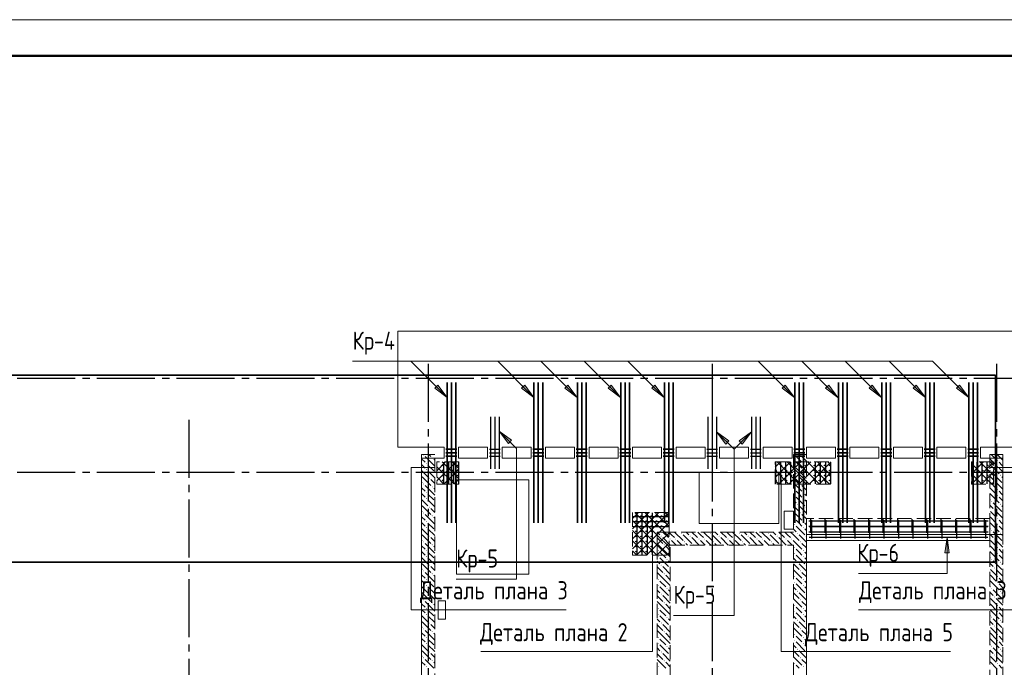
# Model space of a CAD drawing. Header units: millimetres. Extents: x 0 to 43617, y 0 to 29700.
# Tile 10 of 11: x 21594 to 35179, y 20763 to 29700. Entities that reach past the tile are written whole.
import ezdxf

# ---------------------------------------------------------------- set-up
doc = ezdxf.new("R2010")
doc.units = ezdxf.units.MM
doc.linetypes.add('______2', pattern=[270, 200, -70])
doc.linetypes.add('______5', pattern=[1100, 800, -100, 100, -100])
for name, color, linetype, lineweight, true_color in [('S1 Стержни арматуры фон', 7, '______2', 13, 0xa0a0a0), ('Вспомогательная арматура', 7, 'Continuous', 18, 0x656565), ('Поперечная арматура', 7, 'Continuous', 18, 0x5a2814), ('Поперечное армирование AW фон', 7, '______2', 13, 0xa0a0a0), ('Ребро вкладыша арматура поперечная AW', 7, 'Continuous', 18, 0x5a2814), ('Фоновоя арматура У1', 7, 'Continuous', 18, 0x656565), ('Фоновоя арматура Х1', 7, 'Continuous', 18, 0x656565)]:
    doc.layers.add(name, color=color, linetype=linetype, lineweight=lineweight, true_color=true_color)
for name, color, linetype, lineweight in [('Standard', 7, 'Continuous', 25), ('ЖБ Балка Вышележаща', 7, 'Continuous', 35), ('ЖБ Балка Нижележащая', 7, 'Continuous', 35), ('ЖБ Перекрытие верхний уровень', 7, 'Continuous', 35), ('ЖБ Стена верхний уровень', 7, 'Continuous', 35), ('Оси', 40, '______5', 18), ('Позиционная метка номер позиции', 7, 'Continuous', 13), ('Примечания', 7, 'Continuous', 25), ('Ребро вкладыша арматура S1', 7, 'Continuous', 25)]:
    doc.layers.add(name, color=color, linetype=linetype, lineweight=lineweight)
doc.styles.add('GOST 2.304-81', font='txt')

msp = doc.modelspace()

# ---------------------------------------------------------------- hatches: boundary and pattern name
at = {"layer": 'ЖБ Стена верхний уровень', "linetype": 'Continuous', "lineweight": 18, "transparency": 33554687}
for points in [[(27160, 23693), (27167, 23700), (27173, 23693), (27167, 23687)], [(27280, 23653), (27287, 23660), (27293, 23653), (27287, 23647)], [(32360, 23693), (32367, 23700), (32373, 23693), (32367, 23687)], [(27200, 23573), (27207, 23580), (27213, 23573), (27207, 23567)], [(32280, 23613), (32287, 23620), (32293, 23613), (32287, 23607)], [(32280, 23533), (32287, 23540), (32293, 23533), (32287, 23527)], [(32400, 23573), (32407, 23580), (32413, 23573), (32407, 23567)], [(35080, 23613), (35087, 23620), (35093, 23613), (35087, 23607)], [(35080, 23533), (35087, 23540), (35093, 23533), (35087, 23527)], [(27200, 23493), (27207, 23500), (27213, 23493), (27207, 23487)], [(27240, 23373), (27247, 23380), (27253, 23373), (27247, 23367)], [(32320, 23413), (32327, 23420), (32333, 23413), (32327, 23407)], [(32400, 23493), (32407, 23500), (32413, 23493), (32407, 23487)], [(32440, 23373), (32447, 23380), (32450, 23377), (32450, 23370), (32447, 23367)], [(35000, 23453), (35007, 23460), (35013, 23453), (35007, 23447)], [(35120, 23413), (35127, 23420), (35133, 23413), (35127, 23407)], [(27160, 23293), (27167, 23300), (27173, 23293), (27167, 23287)], [(27280, 23253), (27287, 23260), (27293, 23253), (27287, 23247)], [(32360, 23293), (32367, 23300), (32373, 23293), (32367, 23287)], [(35040, 23333), (35047, 23340), (35053, 23333), (35047, 23327)], [(27200, 23173), (27207, 23180), (27213, 23173), (27207, 23167)], [(27200, 23093), (27207, 23100), (27213, 23093), (27207, 23087)], [(32280, 23213), (32287, 23220), (32293, 23213), (32287, 23207)], [(32280, 23133), (32287, 23140), (32293, 23133), (32287, 23127)], [(32400, 23173), (32407, 23180), (32413, 23173), (32407, 23167)], [(32400, 23093), (32407, 23100), (32413, 23093), (32407, 23087)], [(35080, 23213), (35087, 23220), (35093, 23213), (35087, 23207)], [(35080, 23133), (35087, 23140), (35093, 23133), (35087, 23127)], [(27240, 22973), (27247, 22980), (27253, 22973), (27247, 22967)], [(32320, 23013), (32327, 23020), (32333, 23013), (32327, 23007)], [(32440, 22973), (32447, 22980), (32450, 22977), (32450, 22970), (32447, 22967)], [(35000, 23053), (35007, 23060), (35013, 23053), (35007, 23047)], [(35120, 23013), (35127, 23020), (35133, 23013), (35127, 23007)], [(27160, 22893), (27167, 22900), (27173, 22893), (27167, 22887)], [(27280, 22853), (27287, 22860), (27293, 22853), (27287, 22847)], [(32360, 22893), (32367, 22900), (32373, 22893), (32367, 22887)], [(35040, 22933), (35047, 22940), (35053, 22933), (35047, 22927)], [(27200, 22773), (27207, 22780), (27213, 22773), (27207, 22767)], [(27200, 22693), (27207, 22700), (27213, 22693), (27207, 22687)], [(32280, 22813), (32287, 22820), (32293, 22813), (32287, 22807)], [(32280, 22733), (32287, 22740), (32293, 22733), (32287, 22727)], [(32400, 22773), (32407, 22780), (32413, 22773), (32407, 22767)], [(32400, 22693), (32407, 22700), (32413, 22693), (32407, 22687)], [(35080, 22813), (35087, 22820), (35093, 22813), (35087, 22807)], [(35080, 22733), (35087, 22740), (35093, 22733), (35087, 22727)], [(27240, 22573), (27247, 22580), (27253, 22573), (27247, 22567)], [(30440, 22573), (30447, 22580), (30453, 22573), (30447, 22567)], [(30720, 22613), (30727, 22620), (30733, 22613), (30727, 22607)], [(30840, 22573), (30847, 22580), (30853, 22573), (30847, 22567)], [(31120, 22613), (31127, 22620), (31133, 22613), (31127, 22607)], [(31240, 22573), (31247, 22580), (31253, 22573), (31247, 22567)], [(31520, 22613), (31527, 22620), (31533, 22613), (31527, 22607)], [(31640, 22573), (31647, 22580), (31653, 22573), (31647, 22567)], [(31920, 22613), (31927, 22620), (31933, 22613), (31927, 22607)], [(32040, 22573), (32047, 22580), (32053, 22573), (32047, 22567)], [(32320, 22613), (32327, 22620), (32333, 22613), (32327, 22607)], [(32440, 22573), (32447, 22580), (32450, 22577), (32450, 22570), (32447, 22567)], [(35000, 22653), (35007, 22660), (35013, 22653), (35007, 22647)], [(35120, 22613), (35127, 22620), (35133, 22613), (35127, 22607)], [(27160, 22493), (27167, 22500), (27173, 22493), (27167, 22487)], [(27280, 22453), (27287, 22460), (27293, 22453), (27287, 22447)], [(30480, 22453), (30487, 22460), (30493, 22453), (30490, 22450), (30484, 22450)], [(30490, 22450), (30487, 22447), (30484, 22450)], [(30560, 22533), (30567, 22540), (30570, 22537), (30570, 22530), (30567, 22527)], [(30570, 22537), (30573, 22533), (30570, 22530)], [(30640, 22533), (30647, 22540), (30653, 22533), (30647, 22527)], [(30760, 22493), (30767, 22500), (30773, 22493), (30767, 22487)], [(30880, 22453), (30887, 22460), (30893, 22453), (30890, 22450), (30884, 22450)], [(30960, 22533), (30967, 22540), (30973, 22533), (30967, 22527)], [(31040, 22533), (31047, 22540), (31053, 22533), (31047, 22527)], [(31160, 22493), (31167, 22500), (31173, 22493), (31167, 22487)], [(31280, 22453), (31287, 22460), (31293, 22453), (31290, 22450), (31284, 22450)], [(31360, 22533), (31367, 22540), (31373, 22533), (31367, 22527)], [(31440, 22533), (31447, 22540), (31453, 22533), (31447, 22527)], [(31560, 22493), (31567, 22500), (31573, 22493), (31567, 22487)], [(31680, 22453), (31687, 22460), (31693, 22453), (31690, 22450), (31684, 22450)], [(31760, 22533), (31767, 22540), (31773, 22533), (31767, 22527)], [(31840, 22533), (31847, 22540), (31853, 22533), (31847, 22527)], [(31960, 22493), (31967, 22500), (31973, 22493), (31967, 22487)], [(32080, 22453), (32087, 22460), (32093, 22453), (32090, 22450), (32084, 22450)], [(32160, 22533), (32167, 22540), (32173, 22533), (32167, 22527)], [(32240, 22533), (32247, 22540), (32253, 22533), (32247, 22527)], [(32280, 22413), (32287, 22420), (32293, 22413), (32287, 22407)], [(32360, 22493), (32367, 22500), (32373, 22493), (32367, 22487)], [(35040, 22533), (35047, 22540), (35053, 22533), (35047, 22527)], [(35080, 22413), (35087, 22420), (35093, 22413), (35087, 22407)], [(27200, 22373), (27207, 22380), (27213, 22373), (27207, 22367)], [(27200, 22293), (27207, 22300), (27213, 22293), (27207, 22287)], [(30400, 22373), (30407, 22380), (30413, 22373), (30407, 22367)], [(30400, 22293), (30407, 22300), (30413, 22293), (30407, 22287)], [(32280, 22333), (32287, 22340), (32293, 22333), (32287, 22327)], [(32400, 22373), (32407, 22380), (32413, 22373), (32407, 22367)], [(32400, 22293), (32407, 22300), (32413, 22293), (32407, 22287)], [(35080, 22333), (35087, 22340), (35093, 22333), (35087, 22327)], [(27240, 22173), (27247, 22180), (27253, 22173), (27247, 22167)], [(30440, 22173), (30447, 22180), (30453, 22173), (30447, 22167)], [(30520, 22253), (30527, 22260), (30533, 22253), (30527, 22247)], [(32320, 22213), (32327, 22220), (32333, 22213), (32327, 22207)], [(32440, 22173), (32447, 22180), (32450, 22177), (32450, 22170), (32447, 22167)], [(35000, 22253), (35007, 22260), (35013, 22253), (35007, 22247)], [(35120, 22213), (35127, 22220), (35133, 22213), (35127, 22207)], [(27160, 22093), (27167, 22100), (27173, 22093), (27167, 22087)], [(27280, 22053), (27287, 22060), (27293, 22053), (27287, 22047)], [(30480, 22053), (30487, 22060), (30493, 22053), (30487, 22047)], [(30560, 22133), (30567, 22140), (30570, 22137), (30570, 22130), (30567, 22127)], [(32280, 22013), (32287, 22020), (32293, 22013), (32287, 22007)], [(32360, 22093), (32367, 22100), (32373, 22093), (32367, 22087)], [(35040, 22133), (35047, 22140), (35053, 22133), (35047, 22127)], [(35080, 22013), (35087, 22020), (35093, 22013), (35087, 22007)], [(27200, 21973), (27207, 21980), (27213, 21973), (27207, 21967)], [(27200, 21893), (27207, 21900), (27213, 21893), (27207, 21887)], [(30400, 21973), (30407, 21980), (30413, 21973), (30407, 21967)], [(30400, 21893), (30407, 21900), (30413, 21893), (30407, 21887)], [(32280, 21933), (32287, 21940), (32293, 21933), (32287, 21927)], [(32400, 21973), (32407, 21980), (32413, 21973), (32407, 21967)], [(32400, 21893), (32407, 21900), (32413, 21893), (32407, 21887)], [(35080, 21933), (35087, 21940), (35093, 21933), (35087, 21927)], [(27240, 21773), (27247, 21780), (27253, 21773), (27247, 21767)], [(30440, 21773), (30447, 21780), (30453, 21773), (30447, 21767)], [(30520, 21853), (30527, 21860), (30533, 21853), (30527, 21847)], [(30560, 21733), (30567, 21740), (30570, 21737), (30570, 21730), (30567, 21727)], [(32320, 21813), (32327, 21820), (32333, 21813), (32327, 21807)], [(32440, 21773), (32447, 21780), (32450, 21777), (32450, 21770), (32447, 21767)], [(35000, 21853), (35007, 21860), (35013, 21853), (35007, 21847)], [(35040, 21733), (35047, 21740), (35053, 21733), (35047, 21727)], [(35120, 21813), (35127, 21820), (35133, 21813), (35127, 21807)], [(27160, 21693), (27167, 21700), (27173, 21693), (27167, 21687)], [(27280, 21653), (27287, 21660), (27293, 21653), (27287, 21647)], [(30480, 21653), (30487, 21660), (30493, 21653), (30487, 21647)], [(32280, 21613), (32287, 21620), (32293, 21613), (32287, 21607)], [(32360, 21693), (32367, 21700), (32373, 21693), (32367, 21687)], [(35080, 21613), (35087, 21620), (35093, 21613), (35087, 21607)], [(27200, 21573), (27207, 21580), (27213, 21573), (27207, 21567)], [(27200, 21493), (27207, 21500), (27213, 21493), (27207, 21487)], [(30400, 21573), (30407, 21580), (30413, 21573), (30407, 21567)], [(30400, 21493), (30407, 21500), (30413, 21493), (30407, 21487)], [(32280, 21533), (32287, 21540), (32293, 21533), (32287, 21527)], [(32400, 21573), (32407, 21580), (32413, 21573), (32407, 21567)], [(32400, 21493), (32407, 21500), (32413, 21493), (32407, 21487)], [(35080, 21533), (35087, 21540), (35093, 21533), (35087, 21527)], [(27240, 21373), (27247, 21380), (27253, 21373), (27247, 21367)], [(30440, 21373), (30447, 21380), (30453, 21373), (30447, 21367)], [(30520, 21453), (30527, 21460), (30533, 21453), (30527, 21447)], [(30560, 21333), (30567, 21340), (30570, 21337), (30570, 21330), (30567, 21327)], [(32320, 21413), (32327, 21420), (32333, 21413), (32327, 21407)], [(32440, 21373), (32447, 21380), (32450, 21377), (32450, 21370), (32447, 21367)], [(35000, 21453), (35007, 21460), (35013, 21453), (35007, 21447)], [(35040, 21333), (35047, 21340), (35053, 21333), (35047, 21327)], [(35120, 21413), (35127, 21420), (35133, 21413), (35127, 21407)], [(27160, 21293), (27167, 21300), (27173, 21293), (27167, 21287)], [(27280, 21253), (27287, 21260), (27293, 21253), (27287, 21247)], [(30480, 21253), (30487, 21260), (30493, 21253), (30487, 21247)], [(32280, 21213), (32287, 21220), (32293, 21213), (32287, 21207)], [(32360, 21293), (32367, 21300), (32373, 21293), (32367, 21287)], [(35080, 21213), (35087, 21220), (35093, 21213), (35087, 21207)], [(27200, 21173), (27207, 21180), (27213, 21173), (27207, 21167)], [(27200, 21093), (27207, 21100), (27213, 21093), (27207, 21087)], [(30400, 21173), (30407, 21180), (30413, 21173), (30407, 21167)], [(30400, 21093), (30407, 21100), (30413, 21093), (30407, 21087)], [(30520, 21053), (30527, 21060), (30533, 21053), (30527, 21047)], [(32280, 21133), (32287, 21140), (32293, 21133), (32287, 21127)], [(32400, 21173), (32407, 21180), (32413, 21173), (32407, 21167)], [(32400, 21093), (32407, 21100), (32413, 21093), (32407, 21087)], [(35000, 21053), (35007, 21060), (35013, 21053), (35007, 21047)], [(35080, 21133), (35087, 21140), (35093, 21133), (35087, 21127)], [(27240, 20973), (27247, 20980), (27253, 20973), (27247, 20967)], [(30440, 20973), (30447, 20980), (30453, 20973), (30447, 20967)], [(30560, 20933), (30567, 20940), (30570, 20937), (30570, 20930), (30567, 20927)], [(32320, 21013), (32327, 21020), (32333, 21013), (32327, 21007)], [(32440, 20973), (32447, 20980), (32450, 20977), (32450, 20970), (32447, 20967)], [(35040, 20933), (35047, 20940), (35053, 20933), (35047, 20927)], [(35120, 21013), (35127, 21020), (35133, 21013), (35127, 21007)], [(27160, 20893), (27167, 20900), (27173, 20893), (27167, 20887)], [(27280, 20853), (27287, 20860), (27293, 20853), (27287, 20847)], [(30480, 20853), (30487, 20860), (30493, 20853), (30487, 20847)], [(32280, 20813), (32287, 20820), (32293, 20813), (32287, 20807)], [(32360, 20893), (32367, 20900), (32373, 20893), (32367, 20887)], [(35080, 20813), (35087, 20820), (35093, 20813), (35087, 20807)], [(27200, 20773), (27207, 20780), (27213, 20773), (27207, 20767)], [(30400, 20773), (30407, 20780), (30413, 20773), (30407, 20767)], [(32400, 20773), (32407, 20780), (32413, 20773), (32407, 20767)]]:
    msp.add_hatch(color=7, dxfattribs=at).paths.add_polyline_path(points, flags=16)
at = {"layer": 'Позиционная метка номер позиции', "linetype": 'Continuous', "lineweight": 13, "transparency": 33554687}
for points in [[(27363, 24656), (27490, 24487), (27320, 24614)], [(28563, 24656), (28690, 24487), (28520, 24614)], [(29157, 24656), (29284, 24487), (29114, 24614)], [(29757, 24656), (29884, 24487), (29714, 24614)], [(30357, 24656), (30484, 24487), (30314, 24614)], [(32157, 24656), (32284, 24487), (32114, 24614)], [(32757, 24656), (32884, 24487), (32714, 24614)], [(33357, 24656), (33484, 24487), (33314, 24614)], [(33963, 24656), (34090, 24487), (33920, 24614)], [(34563, 24656), (34690, 24487), (34520, 24614)], [(28337, 23854), (28210, 24024), (28380, 23897)], [(31337, 23844), (31210, 24014), (31380, 23887)], [(31520, 23887), (31690, 24014), (31563, 23844)], [(34360, 22343), (34390, 22553), (34420, 22343)]]:
    msp.add_hatch(color=7, dxfattribs=at).paths.add_polyline_path(points, flags=16)

# ---------------------------------------------------------------- linework, layer by layer
at = {"layer": 'S1 Стержни арматуры фон', "color": 7, "linetype": 'Continuous', "lineweight": 35, "transparency": 33554687}
for p, q in [((27490, 24694), (27490, 22756)), ((27490, 24693), (27490, 22757)), ((27550, 24694), (27550, 22756)), ((27550, 24693), (27550, 22757)), ((27610, 24694), (27610, 22756)), ((27610, 24693), (27610, 22757)), ((28690, 24694), (28690, 22756)), ((28690, 24693), (28690, 22757)), ((28750, 24694), (28750, 22756)), ((28750, 24693), (28750, 22757)), ((28810, 24694), (28810, 22756)), ((28810, 24693), (28810, 22757)), ((29290, 24694), (29290, 22756)), ((29290, 24693), (29290, 22757)), ((29350, 24694), (29350, 22756)), ((29350, 24693), (29350, 22757)), ((29410, 24694), (29410, 22756)), ((29410, 24693), (29410, 22757)), ((29890, 24694), (29890, 22756)), ((29890, 24693), (29890, 22757)), ((29950, 24694), (29950, 22756)), ((29950, 24693), (29950, 22757)), ((30010, 24694), (30010, 22756)), ((30010, 24693), (30010, 22757)), ((30490, 24694), (30490, 22756)), ((30490, 24693), (30490, 22757)), ((30550, 24694), (30550, 22756)), ((30550, 24693), (30550, 22757)), ((30610, 24694), (30610, 22756)), ((30610, 24693), (30610, 22757)), ((32290, 24694), (32290, 22756)), ((32290, 24693), (32290, 22757)), ((32350, 24694), (32350, 22756)), ((32350, 24693), (32350, 22757)), ((32410, 24694), (32410, 22756)), ((32410, 24693), (32410, 22757)), ((32890, 24694), (32890, 22756)), ((32890, 24693), (32890, 22757)), ((32950, 24694), (32950, 22756)), ((32950, 24693), (32950, 22757)), ((33010, 24694), (33010, 22756)), ((33010, 24693), (33010, 22757)), ((33490, 24694), (33490, 22756)), ((33490, 24693), (33490, 22757)), ((33550, 24694), (33550, 22756)), ((33550, 24693), (33550, 22757)), ((33610, 24694), (33610, 22756)), ((33610, 24693), (33610, 22757)), ((34090, 24694), (34090, 22756)), ((34090, 24693), (34090, 22757)), ((34150, 24694), (34150, 22756)), ((34150, 24693), (34150, 22757)), ((34210, 24694), (34210, 22756)), ((34210, 24693), (34210, 22757)), ((34690, 24694), (34690, 22756)), ((34690, 24693), (34690, 22757)), ((34750, 24694), (34750, 22756)), ((34750, 24693), (34750, 22757)), ((34810, 24694), (34810, 22756)), ((34810, 24693), (34810, 22757))]:
    msp.add_line(p, q, dxfattribs=at)
at = {"layer": 'Standard', "color": 7, "linetype": 'Continuous', "lineweight": 13, "transparency": 33554687}
msp.add_lwpolyline([(0, 0), (42000, 0), (42000, 29700), (0, 29700), (0, 0)], close=True, dxfattribs=at)
at = {"layer": 'Standard', "color": 7, "linetype": 'Continuous', "lineweight": 50, "transparency": 33554687}
msp.add_lwpolyline([(2000, 29200), (41500, 29200), (41500, 500), (2000, 500), (2000, 29200)], close=True, dxfattribs=at)
at = {"layer": 'Standard', "color": 254, "linetype": 'Continuous', "lineweight": 35, "true_color": 0xc4c4ff, "transparency": 33554687}
msp.add_lwpolyline([(6290, 22215), (35056, 22215), (35056, 24794), (6290, 24794), (6290, 22215)], dxfattribs=at)
at = {"layer": 'Вспомогательная арматура', "color": 7, "linetype": 'Continuous', "lineweight": 25, "transparency": 33554687}
for p, q in [((27440, 23592), (27440, 23297)), ((27510, 23592), (27510, 23297)), ((27580, 23592), (27580, 23297)), ((27650, 23592), (27650, 23297)), ((32020, 23592), (32020, 23297)), ((32090, 23592), (32090, 23297)), ((32160, 23592), (32160, 23297)), ((32230, 23592), (32230, 23297)), ((32570, 23592), (32570, 23297)), ((32640, 23592), (32640, 23297)), ((32710, 23592), (32710, 23297)), ((32780, 23592), (32780, 23297)), ((34730, 23592), (34730, 23297)), ((34800, 23592), (34800, 23297)), ((34870, 23592), (34870, 23297)), ((34940, 23592), (34940, 23297)), ((30550, 22840), (30055, 22840)), ((30110, 22895), (30110, 22315)), ((30180, 22895), (30180, 22315)), ((30250, 22895), (30250, 22315)), ((30320, 22895), (30320, 22315)), ((30550, 22770), (30055, 22770)), ((30550, 22700), (30055, 22700))]:
    msp.add_line(p, q, dxfattribs=at)
at = {"layer": 'ЖБ Балка Вышележаща', "color": 7, "linetype": 'Continuous', "lineweight": 18, "transparency": 33554687}
for p, q in [((32450, 22595), (32450, 22515)), ((34980, 22515), (34980, 22595)), ((32450, 22515), (34980, 22515))]:
    msp.add_line(p, q, dxfattribs=at)
at = {"layer": 'ЖБ Балка Нижележащая', "color": 251, "linetype": '______2', "lineweight": 18, "true_color": 0x656565, "transparency": 33554687}
for p, q in [((34980, 22815), (32450, 22815)), ((32450, 22815), (32450, 22595)), ((34980, 22595), (34980, 22815))]:
    msp.add_line(p, q, dxfattribs=at)
at = {"layer": 'ЖБ Перекрытие верхний уровень', "color": 7, "linetype": 'Continuous', "lineweight": 18, "transparency": 33554687}
for p, q in [((35490, 25400), (26810, 25400)), ((26810, 25400), (26810, 23800)), ((26810, 23800), (27450, 23800)), ((27450, 23800), (27450, 23650)), ((27650, 23650), (27650, 23800)), ((27650, 23800), (28050, 23800)), ((28050, 23800), (28050, 23650)), ((28250, 23650), (28250, 23800)), ((28250, 23800), (28650, 23800)), ((28650, 23800), (28650, 23650)), ((28850, 23650), (28850, 23800)), ((28850, 23800), (29250, 23800)), ((29250, 23800), (29250, 23650)), ((29450, 23650), (29450, 23800)), ((29450, 23800), (29850, 23800)), ((29850, 23800), (29850, 23650)), ((30050, 23650), (30050, 23800)), ((30050, 23800), (30450, 23800)), ((30450, 23800), (30450, 23650)), ((30650, 23650), (30650, 23800)), ((30650, 23800), (31050, 23800)), ((31050, 23800), (31050, 23650)), ((31250, 23650), (31250, 23800)), ((31250, 23800), (31650, 23800)), ((31650, 23800), (31650, 23650)), ((31850, 23650), (31850, 23800)), ((31850, 23800), (32250, 23800)), ((32250, 23800), (32250, 23650)), ((32450, 23650), (32450, 23800)), ((32450, 23800), (32850, 23800)), ((32850, 23800), (32850, 23650)), ((33050, 23650), (33050, 23800)), ((33050, 23800), (33450, 23800)), ((33450, 23800), (33450, 23650)), ((33650, 23650), (33650, 23800)), ((33650, 23800), (34050, 23800)), ((34050, 23800), (34050, 23650)), ((34250, 23650), (34250, 23800)), ((34250, 23800), (34650, 23800)), ((34650, 23800), (34650, 23650)), ((34850, 23650), (34850, 23800)), ((34850, 23800), (35490, 23800)), ((27450, 23650), (27140, 23650)), ((27140, 23650), (27140, 18690)), ((28050, 23650), (27650, 23650)), ((28650, 23650), (28250, 23650)), ((29250, 23650), (28850, 23650)), ((29850, 23650), (29450, 23650)), ((30450, 23650), (30050, 23650)), ((31050, 23650), (30650, 23650)), ((31650, 23650), (31250, 23650)), ((32250, 23650), (31850, 23650)), ((32850, 23650), (32450, 23650)), ((33450, 23650), (33050, 23650)), ((34050, 23650), (33650, 23650)), ((34650, 23650), (34250, 23650)), ((35160, 23650), (34850, 23650)), ((35160, 22595), (35160, 23650)), ((32069, 23450), (30969, 23450)), ((30969, 23450), (30969, 22750)), ((32069, 22750), (32069, 23450)), ((28620, 23350), (27620, 23350)), ((27620, 23350), (27620, 22050)), ((28620, 22050), (28620, 23350)), ((32270, 22920), (32140, 22920)), ((32140, 22920), (32140, 22670)), ((32270, 22670), (32270, 22920)), ((30969, 22750), (32069, 22750)), ((32140, 22670), (32270, 22670)), ((32450, 17870), (32450, 22595)), ((32450, 22595), (35160, 22595)), ((27620, 22050), (28620, 22050)), ((27470, 21680), (27370, 21680)), ((27370, 21680), (27370, 21430)), ((27470, 21430), (27470, 21680)), ((27370, 21430), (27470, 21430))]:
    msp.add_line(p, q, dxfattribs=at)
at = {"layer": 'ЖБ Стена верхний уровень', "color": 251, "linetype": '______2', "lineweight": 13, "true_color": 0x656565, "transparency": 33554687}
for p, q in [((27140, 23700), (27140, 17870)), ((27320, 23700), (27140, 23700)), ((27320, 18050), (27320, 23700)), ((32270, 23700), (32270, 22630)), ((32450, 23700), (32270, 23700)), ((32450, 18550), (32450, 23700)), ((34980, 23700), (34980, 18550)), ((35160, 23700), (34980, 23700)), ((35160, 17870), (35160, 23700)), ((30390, 22630), (30390, 22450)), ((30570, 22630), (30390, 22630)), ((32270, 22630), (30570, 22630)), ((30390, 22450), (30390, 18050)), ((30570, 19790), (30570, 22450)), ((30570, 22450), (32270, 22450)), ((32270, 22450), (32270, 19790))]:
    msp.add_line(p, q, dxfattribs=at)
at = {"layer": 'ЖБ Стена верхний уровень', "color": 9, "linetype": 'Continuous', "lineweight": 18, "true_color": 0xc7c7c7, "transparency": 33554687}
for p, q in [((27140, 23640), (27187, 23593)), ((27307, 23553), (27187, 23673)), ((27240, 23700), (27267, 23673)), ((32280, 23700), (32387, 23593)), ((32450, 23610), (32387, 23673)), ((32440, 23700), (32450, 23690)), ((34987, 23633), (34980, 23640)), ((35000, 23700), (35067, 23633)), ((35080, 23700), (35160, 23620)), ((27147, 23553), (27140, 23560)), ((27187, 23513), (27147, 23553)), ((27227, 23553), (27307, 23473)), ((27307, 23633), (27320, 23620)), ((27307, 23553), (27320, 23540)), ((32347, 23553), (32307, 23593)), ((32307, 23513), (32427, 23393)), ((32387, 23513), (32347, 23553)), ((32427, 23553), (32450, 23530)), ((34980, 23560), (34987, 23553)), ((34987, 23633), (35067, 23553)), ((34987, 23553), (35107, 23433)), ((35147, 23553), (35107, 23593)), ((35107, 23513), (35160, 23460)), ((35160, 23540), (35147, 23553)), ((27140, 23480), (27227, 23393)), ((27147, 23393), (27267, 23273)), ((27227, 23473), (27320, 23380)), ((32270, 23470), (32307, 23433)), ((32270, 23390), (32347, 23313)), ((32347, 23393), (32450, 23290)), ((32427, 23473), (32450, 23450)), ((34980, 23480), (34987, 23473)), ((34987, 23393), (34980, 23400)), ((35027, 23353), (34987, 23393)), ((35027, 23433), (35147, 23313)), ((35147, 23393), (35160, 23380)), ((27140, 23320), (27147, 23313)), ((27140, 23240), (27187, 23193)), ((27307, 23153), (27187, 23273)), ((27320, 23300), (27267, 23353)), ((27307, 23233), (27320, 23220)), ((32270, 23310), (32387, 23193)), ((32450, 23210), (32387, 23273)), ((34987, 23233), (34980, 23240)), ((34987, 23313), (35067, 23233)), ((34987, 23233), (35067, 23153)), ((35067, 23313), (35160, 23220)), ((27147, 23153), (27140, 23160)), ((27187, 23113), (27147, 23153)), ((27227, 23153), (27307, 23073)), ((27307, 23153), (27320, 23140)), ((32347, 23153), (32307, 23193)), ((32307, 23113), (32427, 22993)), ((32387, 23113), (32347, 23153)), ((32427, 23153), (32450, 23130)), ((34980, 23160), (34987, 23153)), ((34987, 23153), (35107, 23033)), ((35147, 23153), (35107, 23193)), ((35107, 23113), (35160, 23060)), ((35160, 23140), (35147, 23153)), ((27140, 23080), (27227, 22993)), ((27147, 22993), (27267, 22873)), ((27227, 23073), (27320, 22980)), ((32270, 23070), (32307, 23033)), ((32270, 22990), (32347, 22913)), ((32347, 22993), (32450, 22890)), ((32427, 23073), (32450, 23050)), ((34980, 23080), (34987, 23073)), ((34987, 22993), (34980, 23000)), ((35027, 22953), (34987, 22993)), ((35027, 23033), (35147, 22913)), ((35147, 22993), (35160, 22980)), ((27140, 22920), (27147, 22913)), ((27140, 22840), (27187, 22793)), ((27307, 22753), (27187, 22873)), ((27320, 22900), (27267, 22953)), ((27307, 22833), (27320, 22820)), ((32270, 22910), (32387, 22793)), ((32450, 22810), (32387, 22873)), ((34987, 22833), (34980, 22840)), ((34987, 22913), (35067, 22833)), ((34987, 22833), (35067, 22753)), ((35067, 22913), (35160, 22820)), ((27147, 22753), (27140, 22760)), ((27187, 22713), (27147, 22753)), ((27227, 22753), (27307, 22673)), ((27307, 22753), (27320, 22740)), ((32347, 22753), (32307, 22793)), ((32307, 22713), (32427, 22593)), ((32387, 22713), (32347, 22753)), ((32427, 22753), (32450, 22730)), ((34980, 22760), (34987, 22753)), ((34987, 22753), (35107, 22633)), ((35147, 22753), (35107, 22793)), ((35107, 22713), (35160, 22660)), ((35160, 22740), (35147, 22753)), ((27140, 22680), (27227, 22593)), ((27147, 22593), (27267, 22473)), ((27227, 22673), (27320, 22580)), ((27320, 22500), (27267, 22553)), ((30390, 22630), (30427, 22593)), ((30570, 22450), (30467, 22553)), ((30470, 22630), (30547, 22553)), ((30570, 22610), (30550, 22630)), ((30587, 22593), (30570, 22610)), ((30627, 22553), (30587, 22593)), ((30630, 22630), (30747, 22513)), ((30747, 22593), (30867, 22473)), ((30790, 22630), (30827, 22593)), ((30970, 22450), (30867, 22553)), ((30870, 22630), (30947, 22553)), ((30987, 22593), (30950, 22630)), ((31027, 22553), (30987, 22593)), ((31030, 22630), (31147, 22513)), ((31147, 22593), (31267, 22473)), ((31190, 22630), (31227, 22593)), ((31370, 22450), (31267, 22553)), ((31270, 22630), (31347, 22553)), ((31387, 22593), (31350, 22630)), ((31427, 22553), (31387, 22593)), ((31430, 22630), (31547, 22513)), ((31547, 22593), (31667, 22473)), ((31590, 22630), (31627, 22593)), ((31770, 22450), (31667, 22553)), ((31670, 22630), (31747, 22553)), ((31787, 22593), (31750, 22630)), ((31827, 22553), (31787, 22593)), ((31830, 22630), (31947, 22513)), ((31947, 22593), (32067, 22473)), ((31990, 22630), (32027, 22593)), ((32170, 22450), (32067, 22553)), ((32070, 22630), (32147, 22553)), ((32187, 22593), (32150, 22630)), ((32227, 22553), (32187, 22593)), ((32230, 22630), (32270, 22590)), ((32270, 22670), (32307, 22633)), ((32270, 22590), (32347, 22513)), ((32347, 22593), (32450, 22490)), ((32427, 22673), (32450, 22650)), ((34980, 22680), (34987, 22673)), ((34987, 22593), (34980, 22600)), ((35027, 22553), (34987, 22593)), ((35027, 22633), (35147, 22513)), ((35147, 22593), (35160, 22580)), ((27140, 22520), (27147, 22513)), ((27140, 22440), (27187, 22393)), ((27307, 22353), (27187, 22473)), ((27307, 22433), (27320, 22420)), ((30390, 22550), (30467, 22473)), ((30410, 22450), (30390, 22470)), ((30507, 22353), (30410, 22450)), ((30507, 22433), (30570, 22370)), ((30570, 22450), (30570, 22450)), ((30587, 22513), (30650, 22450)), ((30667, 22513), (30730, 22450)), ((30810, 22450), (30787, 22473)), ((30987, 22513), (31050, 22450)), ((31067, 22513), (31130, 22450)), ((31210, 22450), (31187, 22473)), ((31387, 22513), (31450, 22450)), ((31467, 22513), (31530, 22450)), ((31610, 22450), (31587, 22473)), ((31787, 22513), (31850, 22450)), ((31867, 22513), (31930, 22450)), ((32010, 22450), (31987, 22473)), ((32187, 22513), (32250, 22450)), ((32267, 22513), (32270, 22510)), ((32270, 22510), (32387, 22393)), ((32450, 22410), (32387, 22473)), ((34987, 22433), (34980, 22440)), ((34987, 22513), (35067, 22433)), ((34987, 22433), (35067, 22353)), ((35067, 22513), (35160, 22420)), ((27147, 22353), (27140, 22360)), ((27140, 22280), (27227, 22193)), ((27187, 22313), (27147, 22353)), ((27227, 22353), (27307, 22273)), ((27307, 22353), (27320, 22340)), ((30427, 22353), (30507, 22273)), ((30507, 22353), (30570, 22290)), ((32347, 22353), (32307, 22393)), ((32307, 22313), (32427, 22193)), ((32387, 22313), (32347, 22353)), ((32427, 22353), (32450, 22330)), ((34980, 22360), (34987, 22353)), ((34980, 22280), (34987, 22273)), ((34987, 22353), (35107, 22233)), ((35147, 22353), (35107, 22393)), ((35107, 22313), (35160, 22260)), ((35160, 22340), (35147, 22353)), ((27147, 22193), (27267, 22073)), ((27227, 22273), (27320, 22180)), ((27320, 22100), (27267, 22153)), ((30390, 22230), (30427, 22193)), ((30390, 22150), (30467, 22073)), ((30427, 22273), (30547, 22153)), ((30570, 22050), (30467, 22153)), ((30570, 22210), (30547, 22233)), ((32270, 22270), (32307, 22233)), ((32270, 22190), (32347, 22113)), ((32347, 22193), (32450, 22090)), ((32427, 22273), (32450, 22250)), ((34987, 22193), (34980, 22200)), ((35027, 22153), (34987, 22193)), ((35027, 22233), (35147, 22113)), ((35147, 22193), (35160, 22180)), ((27140, 22120), (27147, 22113)), ((27140, 22040), (27187, 21993)), ((27307, 21953), (27187, 22073)), ((27307, 22033), (27320, 22020)), ((30507, 21953), (30390, 22070)), ((30507, 22033), (30570, 21970)), ((32270, 22110), (32387, 21993)), ((32450, 22010), (32387, 22073)), ((34987, 22033), (34980, 22040)), ((34987, 22113), (35067, 22033)), ((34987, 22033), (35067, 21953)), ((35067, 22113), (35160, 22020)), ((27147, 21953), (27140, 21960)), ((27140, 21880), (27227, 21793)), ((27187, 21913), (27147, 21953)), ((27227, 21953), (27307, 21873)), ((27227, 21873), (27320, 21780)), ((27307, 21953), (27320, 21940)), ((30427, 21953), (30507, 21873)), ((30427, 21873), (30547, 21753)), ((30507, 21953), (30570, 21890)), ((32347, 21953), (32307, 21993)), ((32307, 21913), (32427, 21793)), ((32387, 21913), (32347, 21953)), ((32427, 21953), (32450, 21930)), ((32427, 21873), (32450, 21850)), ((34980, 21960), (34987, 21953)), ((34980, 21880), (34987, 21873)), ((34987, 21953), (35107, 21833)), ((35147, 21953), (35107, 21993)), ((35107, 21913), (35160, 21860)), ((35160, 21940), (35147, 21953)), ((27147, 21793), (27267, 21673)), ((27320, 21700), (27267, 21753)), ((30390, 21830), (30427, 21793)), ((30390, 21750), (30467, 21673)), ((30570, 21650), (30467, 21753)), ((30570, 21810), (30547, 21833)), ((32270, 21870), (32307, 21833)), ((32270, 21790), (32347, 21713)), ((32347, 21793), (32450, 21690)), ((34987, 21793), (34980, 21800)), ((35027, 21753), (34987, 21793)), ((35027, 21833), (35147, 21713)), ((35147, 21793), (35160, 21780)), ((27140, 21720), (27147, 21713)), ((27140, 21640), (27187, 21593)), ((27307, 21553), (27187, 21673)), ((27307, 21633), (27320, 21620)), ((30507, 21553), (30390, 21670)), ((30507, 21633), (30570, 21570)), ((32270, 21710), (32387, 21593)), ((32450, 21610), (32387, 21673)), ((34987, 21633), (34980, 21640)), ((34987, 21713), (35067, 21633)), ((34987, 21633), (35067, 21553)), ((35067, 21713), (35160, 21620)), ((27147, 21553), (27140, 21560)), ((27140, 21480), (27227, 21393)), ((27187, 21513), (27147, 21553)), ((27227, 21553), (27307, 21473)), ((27227, 21473), (27320, 21380)), ((27307, 21553), (27320, 21540)), ((30427, 21553), (30507, 21473)), ((30427, 21473), (30547, 21353)), ((30507, 21553), (30570, 21490)), ((32270, 21470), (32307, 21433)), ((32347, 21553), (32307, 21593)), ((32307, 21513), (32427, 21393)), ((32387, 21513), (32347, 21553)), ((32427, 21553), (32450, 21530)), ((32427, 21473), (32450, 21450)), ((34980, 21560), (34987, 21553)), ((34980, 21480), (34987, 21473)), ((34987, 21553), (35107, 21433)), ((35147, 21553), (35107, 21593)), ((35107, 21513), (35160, 21460)), ((35160, 21540), (35147, 21553)), ((27147, 21393), (27267, 21273)), ((27320, 21300), (27267, 21353)), ((30390, 21430), (30427, 21393)), ((30390, 21350), (30467, 21273)), ((30570, 21250), (30467, 21353)), ((30570, 21410), (30547, 21433)), ((32270, 21390), (32347, 21313)), ((32347, 21393), (32450, 21290)), ((34987, 21393), (34980, 21400)), ((35027, 21353), (34987, 21393)), ((35027, 21433), (35147, 21313)), ((35147, 21393), (35160, 21380)), ((27140, 21320), (27147, 21313)), ((27140, 21240), (27187, 21193)), ((27307, 21153), (27187, 21273)), ((27307, 21233), (27320, 21220)), ((30507, 21153), (30390, 21270)), ((30507, 21233), (30570, 21170)), ((32270, 21310), (32387, 21193)), ((32347, 21153), (32307, 21193)), ((32450, 21210), (32387, 21273)), ((34987, 21233), (34980, 21240)), ((34987, 21313), (35067, 21233)), ((34987, 21233), (35067, 21153)), ((35067, 21313), (35160, 21220)), ((35147, 21153), (35107, 21193)), ((27147, 21153), (27140, 21160)), ((27140, 21080), (27227, 20993)), ((27187, 21113), (27147, 21153)), ((27227, 21153), (27307, 21073)), ((27227, 21073), (27320, 20980)), ((27307, 21153), (27320, 21140)), ((30427, 21153), (30507, 21073)), ((30427, 21073), (30547, 20953)), ((30507, 21153), (30570, 21090)), ((32270, 21070), (32307, 21033)), ((32307, 21113), (32427, 20993)), ((32387, 21113), (32347, 21153)), ((32427, 21153), (32450, 21130)), ((32427, 21073), (32450, 21050)), ((34980, 21160), (34987, 21153)), ((34980, 21080), (34987, 21073)), ((34987, 21153), (35107, 21033)), ((35107, 21113), (35160, 21060)), ((35160, 21140), (35147, 21153)), ((27147, 20993), (27267, 20873)), ((27320, 20900), (27267, 20953)), ((30390, 21030), (30427, 20993)), ((30390, 20950), (30467, 20873)), ((30570, 20850), (30467, 20953)), ((30570, 21010), (30547, 21033)), ((32270, 20990), (32347, 20913)), ((32347, 20993), (32450, 20890)), ((34987, 20993), (34980, 21000)), ((35027, 20953), (34987, 20993)), ((35027, 21033), (35147, 20913)), ((35147, 20993), (35160, 20980)), ((27140, 20920), (27147, 20913)), ((27140, 20840), (27187, 20793)), ((27307, 20753), (27187, 20873)), ((27307, 20833), (27320, 20820)), ((30507, 20753), (30390, 20870)), ((30507, 20833), (30570, 20770)), ((32270, 20910), (32387, 20793)), ((32347, 20753), (32307, 20793)), ((32450, 20810), (32387, 20873)), ((34987, 20833), (34980, 20840)), ((34987, 20913), (35067, 20833)), ((34987, 20833), (35067, 20753)), ((35067, 20913), (35160, 20820)), ((35147, 20753), (35107, 20793))]:
    msp.add_line(p, q, dxfattribs=at)
at = {"layer": 'Оси', "color": 8, "linetype": '______5', "lineweight": -3, "transparency": 33554687}
for p, q in [((27230, 24950), (27230, 15450)), ((31150, 24950), (31150, 15450)), ((35070, 24950), (35070, 15450)), ((35560, 24750), (4100, 24750)), ((23930, 24180), (23930, 15450)), ((35560, 23450), (4100, 23450)), ((35560, 23450), (4100, 23450))]:
    msp.add_line(p, q, dxfattribs=at)
at = {"layer": 'Позиционная метка номер позиции', "color": 7, "linetype": 'Continuous', "lineweight": 13, "transparency": 33554687}
for p, q in [((28690, 24487), (28190, 24987)), ((29284, 24487), (28784, 24987)), ((29884, 24487), (29384, 24987)), ((30484, 24487), (29984, 24987)), ((32284, 24487), (31784, 24987)), ((32884, 24487), (32384, 24987)), ((33484, 24487), (32984, 24987)), ((34090, 24487), (33590, 24987)), ((27320, 24614), (27363, 24656)), ((27490, 24487), (27320, 24614)), ((27342, 24635), (27331, 24646)), ((27363, 24656), (27490, 24487)), ((28520, 24614), (28563, 24656)), ((28690, 24487), (28520, 24614)), ((28542, 24635), (28531, 24646)), ((28563, 24656), (28690, 24487)), ((29114, 24614), (29157, 24656)), ((29284, 24487), (29114, 24614)), ((29136, 24635), (29125, 24646)), ((29157, 24656), (29284, 24487)), ((29714, 24614), (29757, 24656)), ((29884, 24487), (29714, 24614)), ((29736, 24635), (29725, 24646)), ((29757, 24656), (29884, 24487)), ((30314, 24614), (30357, 24656)), ((30484, 24487), (30314, 24614)), ((30336, 24635), (30325, 24646)), ((30357, 24656), (30484, 24487)), ((32114, 24614), (32157, 24656)), ((32284, 24487), (32114, 24614)), ((32136, 24635), (32125, 24646)), ((32157, 24656), (32284, 24487)), ((32714, 24614), (32757, 24656)), ((32884, 24487), (32714, 24614)), ((32736, 24635), (32725, 24646)), ((32757, 24656), (32884, 24487)), ((33314, 24614), (33357, 24656)), ((33484, 24487), (33314, 24614)), ((33336, 24635), (33325, 24646)), ((33357, 24656), (33484, 24487)), ((33920, 24614), (33963, 24656)), ((34090, 24487), (33920, 24614)), ((33942, 24635), (33931, 24646)), ((33963, 24656), (34090, 24487)), ((34520, 24614), (34563, 24656)), ((34690, 24487), (34520, 24614)), ((34542, 24635), (34531, 24646)), ((34563, 24656), (34690, 24487)), ((27490, 24487), (27490, 24487)), ((27490, 24487), (27490, 24487)), ((27490, 24487), (27490, 24487)), ((28690, 24487), (28690, 24487)), ((28690, 24487), (28690, 24487)), ((28690, 24487), (28690, 24487)), ((29284, 24487), (29284, 24487)), ((29284, 24487), (29284, 24487)), ((29284, 24487), (29284, 24487)), ((29884, 24487), (29884, 24487)), ((29884, 24487), (29884, 24487)), ((29884, 24487), (29884, 24487)), ((30484, 24487), (30484, 24487)), ((30484, 24487), (30484, 24487)), ((30484, 24487), (30484, 24487)), ((32284, 24487), (32284, 24487)), ((32284, 24487), (32284, 24487)), ((32284, 24487), (32284, 24487)), ((32884, 24487), (32884, 24487)), ((32884, 24487), (32884, 24487)), ((32884, 24487), (32884, 24487)), ((33484, 24487), (33484, 24487)), ((33484, 24487), (33484, 24487)), ((33484, 24487), (33484, 24487)), ((34090, 24487), (34090, 24487)), ((34090, 24487), (34090, 24487)), ((34090, 24487), (34090, 24487)), ((34690, 24487), (34690, 24487)), ((34690, 24487), (34690, 24487)), ((34690, 24487), (34690, 24487)), ((28210, 24024), (28210, 24024)), ((28210, 24024), (28210, 24024)), ((28210, 24024), (28210, 24024)), ((28210, 24024), (28380, 23897)), ((28337, 23854), (28210, 24024)), ((31210, 24014), (31210, 24014)), ((31210, 24014), (31210, 24014)), ((31210, 24014), (31210, 24014)), ((31210, 24014), (31380, 23887)), ((31337, 23844), (31210, 24014)), ((31520, 23887), (31690, 24014)), ((31690, 24014), (31563, 23844)), ((31690, 24014), (31690, 24014)), ((31690, 24014), (31690, 24014)), ((31690, 24014), (31690, 24014)), ((28380, 23897), (28337, 23854)), ((28358, 23876), (28369, 23865)), ((31380, 23887), (31337, 23844)), ((31358, 23866), (31369, 23855)), ((31563, 23844), (31520, 23887)), ((31542, 23866), (31531, 23855)), ((34360, 22343), (34390, 22553)), ((34390, 22553), (34390, 22553)), ((34390, 22553), (34390, 22553)), ((34390, 22553), (34390, 22553)), ((34390, 22553), (34420, 22343)), ((34420, 22343), (34360, 22343)), ((34390, 22343), (34390, 22328))]:
    msp.add_line(p, q, dxfattribs=at)
for points in [[(27490, 24487), (26990, 24987), (26188, 24987)], [(34690, 24487), (34190, 24987), (26188, 24987)], [(28210, 24024), (28450, 23784), (28450, 21980), (27616, 21980)], [(31210, 24014), (31450, 23774), (31450, 21480), (30616, 21480)], [(31690, 24014), (31450, 23774), (31450, 21480), (30616, 21480)], [(34390, 22553), (34390, 22058), (33166, 22058)]]:
    msp.add_lwpolyline(points, dxfattribs=at)
at = {"layer": 'Поперечная арматура', "color": 7, "linetype": 'Continuous', "lineweight": 25, "transparency": 33554687}
for centre in [(27430, 23550), (27500, 23550), (27570, 23550), (27640, 23550), (32030, 23550), (32100, 23550), (32170, 23550), (32240, 23550), (32560, 23550), (32630, 23550), (32700, 23550), (32770, 23550), (34740, 23550), (34810, 23550), (34880, 23550), (34950, 23550), (27430, 23480), (27430, 23410), (27500, 23480), (27500, 23410), (27570, 23480), (27570, 23410), (27640, 23480), (27640, 23410), (32030, 23480), (32030, 23410), (32100, 23480), (32100, 23410), (32170, 23480), (32170, 23410), (32240, 23480), (32240, 23410), (32560, 23480), (32560, 23410), (32630, 23480), (32630, 23410), (32700, 23480), (32700, 23410), (32770, 23480), (32770, 23410), (34740, 23480), (34740, 23410), (34810, 23480), (34810, 23410), (34880, 23480), (34880, 23410), (34950, 23480), (34950, 23410), (27430, 23340), (27500, 23340), (27570, 23340), (27640, 23340), (32030, 23340), (32100, 23340), (32170, 23340), (32240, 23340), (32560, 23340), (32630, 23340), (32700, 23340), (32770, 23340), (34740, 23340), (34810, 23340), (34880, 23340), (34950, 23340), (30100, 22850), (30170, 22850), (30240, 22850), (30310, 22850), (30380, 22850), (30450, 22850), (30520, 22850), (30100, 22780), (30100, 22710), (30170, 22780), (30170, 22710), (30240, 22780), (30240, 22710), (30310, 22780), (30310, 22710), (30380, 22780), (30380, 22710), (30450, 22780), (30450, 22710), (30520, 22780), (30520, 22710), (30100, 22640), (30100, 22570), (30170, 22640), (30170, 22570), (30240, 22640), (30240, 22570), (30310, 22640), (30310, 22570), (30100, 22500), (30100, 22430), (30170, 22500), (30170, 22430), (30240, 22500), (30240, 22430), (30310, 22500), (30310, 22430), (30100, 22360), (30170, 22360), (30240, 22360), (30310, 22360)]:
    msp.add_circle(centre, 5, dxfattribs=at)
at = {"layer": 'Поперечное армирование AW фон', "color": 7, "linetype": 'Continuous', "lineweight": 35, "transparency": 33554687}
for p, q in [((27474, 23775), (27626, 23775)), ((28674, 23775), (28825, 23775)), ((29274, 23775), (29425, 23775)), ((29874, 23775), (30025, 23775)), ((30474, 23775), (30625, 23775)), ((32274, 23775), (32425, 23775)), ((32874, 23775), (33025, 23775)), ((33474, 23775), (33625, 23775)), ((34074, 23775), (34225, 23775)), ((34674, 23775), (34825, 23775)), ((27474, 23725), (27626, 23725)), ((27474, 23675), (27626, 23675)), ((28674, 23725), (28825, 23725)), ((28674, 23675), (28825, 23675)), ((29274, 23725), (29425, 23725)), ((29274, 23675), (29425, 23675)), ((29874, 23725), (30025, 23725)), ((29874, 23675), (30025, 23675)), ((30474, 23725), (30625, 23725)), ((30474, 23675), (30625, 23675)), ((32274, 23725), (32425, 23725)), ((32274, 23675), (32425, 23675)), ((32874, 23725), (33025, 23725)), ((32874, 23675), (33025, 23675)), ((33474, 23725), (33625, 23725)), ((33474, 23675), (33625, 23675)), ((34074, 23725), (34225, 23725)), ((34074, 23675), (34225, 23675)), ((34674, 23725), (34825, 23725)), ((34674, 23675), (34825, 23675))]:
    msp.add_line(p, q, dxfattribs=at)
at = {"layer": 'Примечания', "color": 252, "linetype": 'Continuous', "lineweight": 13, "true_color": 0x8f8f8f, "transparency": 33554687}
for p, q in [((27350, 23476), (27471, 23597)), ((27350, 23336), (27587, 23573)), ((27350, 23530), (27587, 23293)), ((27423, 23597), (27587, 23433)), ((27563, 23597), (27587, 23573)), ((27587, 23573), (27611, 23597)), ((27587, 23573), (27655, 23505)), ((32017, 23524), (32091, 23597)), ((32017, 23384), (32231, 23597)), ((32043, 23597), (32348, 23292)), ((32066, 23292), (32371, 23597)), ((32183, 23597), (32488, 23292)), ((32206, 23292), (32511, 23597)), ((32323, 23597), (32628, 23292)), ((32346, 23292), (32651, 23597)), ((32463, 23597), (32768, 23292)), ((32486, 23292), (32782, 23589)), ((32603, 23597), (32782, 23418)), ((32743, 23597), (32782, 23558)), ((34725, 23571), (34751, 23597)), ((34725, 23431), (34891, 23597)), ((34725, 23575), (35008, 23292)), ((34726, 23292), (35030, 23596)), ((34843, 23597), (35030, 23410)), ((34983, 23597), (35030, 23550)), ((27350, 23390), (27448, 23292)), ((27446, 23292), (27587, 23433)), ((27587, 23433), (27655, 23501)), ((27587, 23433), (27655, 23365)), ((32017, 23483), (32208, 23292)), ((32626, 23292), (32782, 23449)), ((34725, 23435), (34868, 23292)), ((34866, 23292), (35030, 23456)), ((27586, 23292), (27587, 23293)), ((27587, 23293), (27655, 23361)), ((27587, 23293), (27588, 23292)), ((32017, 23343), (32068, 23292)), ((32766, 23292), (32782, 23309)), ((34725, 23295), (34728, 23292)), ((35006, 23292), (35030, 23316)), ((30050, 22816), (30134, 22900)), ((30050, 22676), (30274, 22900)), ((30050, 22536), (30387, 22873)), ((30080, 22900), (30387, 22593)), ((30220, 22900), (30387, 22733)), ((30360, 22900), (30387, 22873)), ((30387, 22873), (30414, 22900)), ((30387, 22733), (30554, 22900)), ((30387, 22873), (30555, 22705)), ((30500, 22900), (30555, 22845)), ((30050, 22790), (30387, 22453)), ((30050, 22396), (30387, 22733)), ((30387, 22593), (30555, 22761)), ((30387, 22733), (30555, 22565)), ((30050, 22650), (30387, 22313)), ((30104, 22310), (30387, 22593)), ((30387, 22453), (30555, 22621)), ((30387, 22593), (30555, 22425)), ((30050, 22510), (30250, 22310)), ((30244, 22310), (30387, 22453)), ((30387, 22313), (30555, 22481)), ((30387, 22453), (30530, 22310)), ((30050, 22370), (30110, 22310)), ((30384, 22310), (30387, 22313)), ((30387, 22313), (30390, 22310)), ((30524, 22310), (30555, 22341))]:
    msp.add_line(p, q, dxfattribs=at)
at = {"layer": 'Примечания', "color": 7, "linetype": '______2', "lineweight": 13, "transparency": 33554687}
for p, q in [((27655, 23597), (27350, 23597)), ((27350, 23597), (27350, 23292)), ((27655, 23292), (27655, 23597)), ((32017, 23292), (32017, 23597)), ((32017, 23597), (32782, 23597)), ((32782, 23597), (32782, 23292)), ((35030, 23597), (34725, 23597)), ((34725, 23597), (34725, 23292)), ((35030, 23292), (35030, 23597)), ((27350, 23292), (27655, 23292)), ((32782, 23292), (32017, 23292)), ((34725, 23292), (35030, 23292)), ((30050, 22900), (30050, 22310)), ((30555, 22900), (30050, 22900)), ((30555, 22310), (30555, 22900)), ((30050, 22310), (30555, 22310))]:
    msp.add_line(p, q, dxfattribs=at)
at = {"layer": 'Примечания', "color": 7, "linetype": 'Continuous', "lineweight": 13, "transparency": 33554687}
for points in [[(27317, 23522), (26994, 23522), (26994, 21558), (29134, 21558)], [(34982, 23522), (35306, 23522), (35306, 21558), (33166, 21558)], [(32100, 23370), (32100, 20980), (34435, 20980)], [(30325, 22310), (30325, 20980), (27955, 20980)]]:
    msp.add_lwpolyline(points, dxfattribs=at)
at = {"layer": 'Ребро вкладыша арматура S1', "color": 7, "linetype": 'Continuous', "lineweight": 25, "transparency": 33554687}
for p, q in [((28090, 24222), (28090, 23502)), ((28150, 24222), (28150, 23502)), ((28210, 24222), (28210, 23502)), ((31090, 24222), (31090, 23502)), ((31150, 24222), (31150, 23502)), ((31210, 24222), (31210, 23502)), ((31690, 24222), (31690, 23502)), ((31750, 24222), (31750, 23502)), ((31810, 24222), (31810, 23502))]:
    msp.add_line(p, q, dxfattribs=at)
at = {"layer": 'Ребро вкладыша арматура поперечная AW', "color": 7, "linetype": 'Continuous', "lineweight": 25, "transparency": 33554687}
for p, q in [((28077, 23775), (28223, 23775)), ((31077, 23775), (31223, 23775)), ((31677, 23775), (31823, 23775)), ((28077, 23725), (28223, 23725)), ((28077, 23675), (28223, 23675)), ((31077, 23725), (31223, 23725)), ((31077, 23675), (31223, 23675)), ((31677, 23725), (31823, 23725)), ((31677, 23675), (31823, 23675))]:
    msp.add_line(p, q, dxfattribs=at)
at = {"layer": 'Фоновоя арматура У1', "color": 7, "linetype": 'Continuous', "lineweight": 25, "transparency": 33554687}
for p, q in [((32508, 22618), (32508, 22809)), ((32522, 22543), (32522, 22794)), ((32708, 22618), (32708, 22809)), ((32722, 22543), (32722, 22794)), ((32908, 22618), (32908, 22809)), ((32922, 22543), (32922, 22794)), ((33108, 22618), (33108, 22809)), ((33122, 22543), (33122, 22794)), ((33308, 22618), (33308, 22809)), ((33322, 22543), (33322, 22794)), ((33508, 22618), (33508, 22809)), ((33522, 22543), (33522, 22794)), ((33708, 22618), (33708, 22809)), ((33722, 22543), (33722, 22794)), ((33908, 22618), (33908, 22809)), ((33922, 22543), (33922, 22794)), ((34108, 22618), (34108, 22809)), ((34122, 22543), (34122, 22794)), ((34308, 22618), (34308, 22809)), ((34322, 22543), (34322, 22794)), ((34508, 22618), (34508, 22809)), ((34522, 22543), (34522, 22794)), ((34708, 22618), (34708, 22809)), ((34722, 22543), (34722, 22794)), ((34908, 22618), (34908, 22809)), ((34922, 22543), (34922, 22794))]:
    msp.add_line(p, q, dxfattribs=at)
for centre in [(32515, 22787), (32515, 22712), (32715, 22787), (32715, 22712), (32915, 22787), (32915, 22712), (33115, 22787), (33115, 22712), (33315, 22787), (33315, 22712), (33515, 22787), (33515, 22712), (33715, 22787), (33715, 22712), (33915, 22787), (33915, 22712), (34115, 22787), (34115, 22712), (34315, 22787), (34315, 22712), (34515, 22787), (34515, 22712), (34715, 22787), (34715, 22712), (34915, 22787), (34915, 22712), (32515, 22637), (32715, 22637), (32915, 22637), (33115, 22637), (33315, 22637), (33515, 22637), (33715, 22637), (33915, 22637), (34115, 22637), (34315, 22637), (34515, 22637), (34715, 22637), (34915, 22637)]:
    msp.add_circle(centre, 3, dxfattribs=at)
at = {"layer": 'Фоновоя арматура Х1', "color": 7, "linetype": 'Continuous', "lineweight": 25, "transparency": 33554687}
for p, q in [((34956, 22780), (32484, 22780)), ((34956, 22780), (32484, 22780)), ((34956, 22705), (32484, 22705)), ((34956, 22705), (32484, 22705)), ((34954, 22778), (32486, 22778)), ((34954, 22703), (32486, 22703)), ((34956, 22630), (32484, 22630)), ((34956, 22630), (32484, 22630)), ((34954, 22628), (32486, 22628)), ((34954, 22553), (32486, 22553)), ((34954, 22553), (32486, 22553))]:
    msp.add_line(p, q, dxfattribs=at)

# ---------------------------------------------------------------- texts
at = {"layer": 'Standard', "color": 7, "linetype": 'Continuous', "lineweight": 25, "transparency": 33554687, "char_height": 250, "attachment_point": 7, "style": 'GOST 2.304-81'}
for s, insert, width in [('Кр-4', (26188, 25078), 728.95), ('Кр-6', (33149, 22150), 728.95), ('Кр-5', (27616, 22072), 711.25), ('Кр-5', (30616, 21572), 711.25)]:
    msp.add_mtext(s, dxfattribs=dict(at, insert=insert, width=width))
at = {"layer": 'Примечания', "color": 7, "linetype": 'Continuous', "lineweight": 25, "transparency": 33554687, "char_height": 250, "attachment_point": 7, "style": 'GOST 2.304-81'}
for s, insert, width in [('Деталь\\~плана\\~3', (27118, 21650), 2132.45), ('Деталь\\~плана\\~3', (33174, 21650), 2132.45), ('Деталь\\~плана\\~2', (27947, 21072), 2150.15), ('Деталь\\~плана\\~5', (32427, 21072), 2132.45)]:
    msp.add_mtext(s, dxfattribs=dict(at, insert=insert, width=width))

doc.saveas('drawing.dxf')
